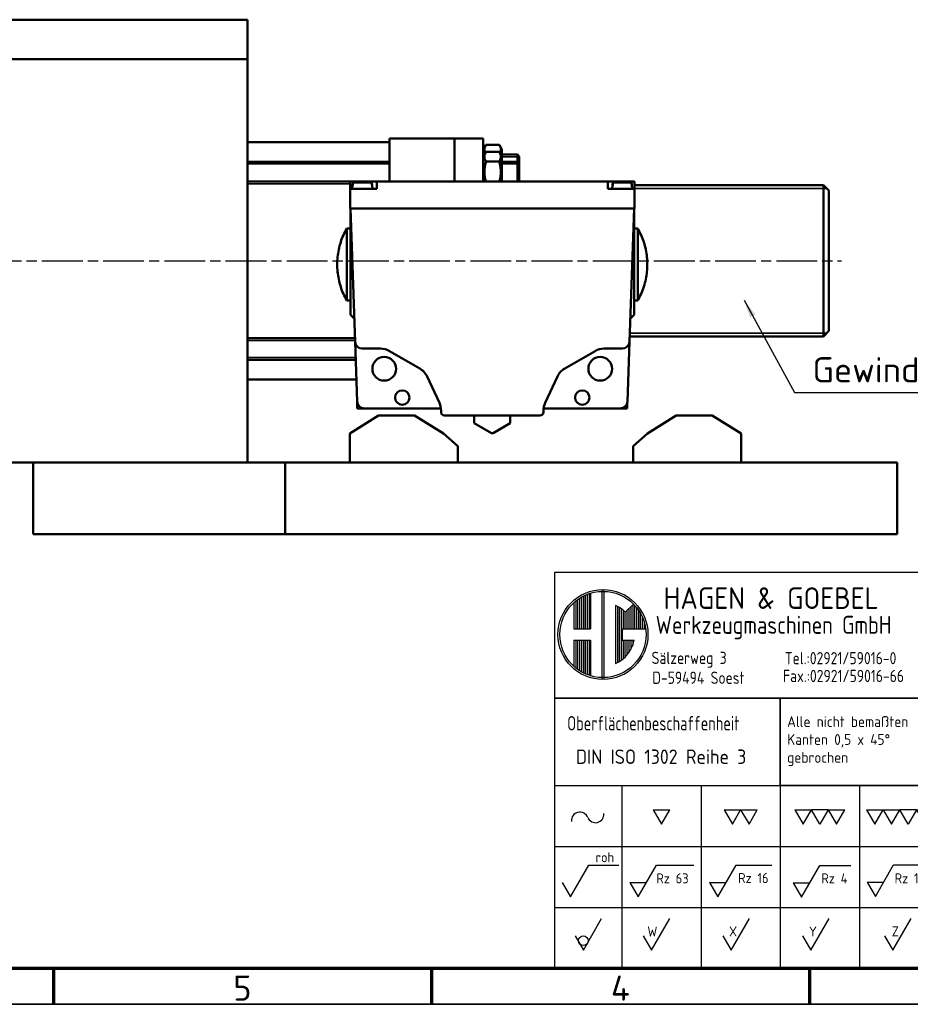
# Model space of a CAD drawing. Header units: millimetres. Extents: x 10 to 830, y 10 to 585.
# Tile 2 of 5: x 306 to 553, y 10 to 284. Entities that reach past the tile are written whole.
import ezdxf
from ezdxf.enums import TextEntityAlignment as Align

# ---------------------------------------------------------------- set-up
doc = ezdxf.new("R2010")
doc.units = ezdxf.units.MM
doc.header["$LTSCALE"] = 2
doc.linetypes.add('CHAIN', pattern=[0.3543, 0.2362, -0.0295, 0.0591, -0.0295])
doc.layers.get('0').update_dxf_attribs({"lineweight": 25})
for name, color, linetype, lineweight in [('AM_BOR', 7, 'Continuous', 50), ('Mittellinie (ISO)', 7, 'Continuous', 25), ('Rahmen (ISO)', 7, 'Continuous', 70), ('Sichtbar (ISO)', 7, 'Continuous', 50), ('Sichtbar schmal (ISO)', 7, 'Continuous', 35), ('Symbol (ISO)', 7, 'Continuous', 25), ('Titel (ISO)', 7, 'Continuous', 50)]:
    doc.layers.add(name, color=color, linetype=linetype, lineweight=lineweight)
doc.styles.add('ACDINTS_30', font='isocp.shx')
doc.styles.add('ACDINTS_31', font='isocp.shx')
doc.styles.add('ACDINTS_32', font='isocp.shx')
doc.styles.add('ACDINTS_33', font='isocp.shx')
doc.styles.add('ACDINTS_34', font='isocp.shx')
doc.styles.add('ACDINTS_35', font='isocp.shx')
doc.styles.add('ACDINTS_40', font='isocp.shx')
doc.styles.add('ACDINTS_41', font='isocp.shx')
doc.styles.add('Notiztext (DIN)', font='isocpeur.ttf')
doc.styles.get("Standard").update_dxf_attribs({"font": 'ISOCP.shx'})
doc.styles.add('TextStyle32', font='isocp.shx')
doc.styles.add('TextStyle51', font='isocp.shx', dxfattribs={"width": 0.8})
doc.styles.add('TextStyle52', font='isocp.shx', dxfattribs={"width": 0.8})
doc.styles.add('TextStyle53', font='isocp.shx')
doc.styles.add('TextStyle54', font='isocp.shx')
doc.styles.add('TextStyle55', font='isocp.shx', dxfattribs={"width": 0.8})
doc.styles.add('TextStyle56', font='isocp.shx', dxfattribs={"width": 0.8})
doc.styles.add('TextStyle59', font='isocp.shx', dxfattribs={"width": 0.8})
doc.styles.add('TextStyle60', font='isocp.shx', dxfattribs={"width": 0.8})
doc.styles.add('TextStyle61', font='isocp.shx', dxfattribs={"width": 0.8})
doc.styles.add('TextStyle62', font='isocp.shx')
doc.styles.add('TextStyle63', font='isocp.shx')
doc.styles.add('TextStyle64', font='isocp.shx', dxfattribs={"width": 0.8})
doc.styles.add('TextStyle65', font='isocp.shx', dxfattribs={"width": 0.8})
doc.dimstyles.new('Standard - Methode 2a (DIN)$7', dxfattribs={"dimscale": 2, "dimtxt": 3.5, "dimasz": 2.5, "dimexe": 3.175, "dimexo": 0.8, "dimgap": 0.8, "dimtad": 1, "dimtih": 1, "dimtoh": 1, "dimrnd": 1e-08, "dimtxsty": 'Notiztext (DIN)', "dimcen": 0.09, "dimdle": 10, "dimclrd": 256, "dimclre": 256, "dimclrt": 256, "dimazin": 2, "dimtfac": 1, "dimtmove": 0, "dimatfit": 3, "dimfxl": 1, "dimtolj": 1, "dimlwd": -1, "dimlwe": -1, "dimarcsym": 0})

# ---------------------------------------------------------------- blocks, each defined once
blk = doc.blocks.new('Ränder Hagen+Goebel Rahmen')
at = {"layer": 'Rahmen (ISO)'}
for p, q in [((10, 10), (410, 10)), ((157.5, 10), (157.5, 5)), ((210, 10), (210, 5)), ((262.5, 10), (262.5, 5))]:
    blk.add_line(p, q, dxfattribs=at)
at = {"layer": 'Rahmen (ISO)', "linetype": 'Continuous', "lineweight": 35}
blk.add_line((5, 5), (415, 5), dxfattribs=at)
at = {"layer": 'Symbol (ISO)', "char_height": 3.5, "attachment_point": 2, "style": 'Notiztext (DIN)'}
for s, insert in [('5', (183.75, 9)), ('4', (236.25, 9))]:
    blk.add_mtext(s, dxfattribs=dict(at, insert=insert))
blk = doc.blocks.new('Schriftfelder Hagen+Goebel')
at = {"color": 7}
for p, q in [((294.29, 154.82), (111.41, 154.82)), ((111.41, 154.82), (111.41, 99.83)), ((294.29, 99.83), (294.29, 154.82)), ((111.41, 99.83), (294.29, 99.83))]:
    blk.add_line(p, q, dxfattribs=at)
at = {"color": 7, "linetype": 'Continuous', "lineweight": 25}
for p, q in [((116.2, 151.88), (116.2, 147.01)), ((116.39, 151.98), (116.39, 147.01)), ((117.99, 152.46), (117.99, 139.96)), ((118.25, 152.46), (118.25, 139.96)), ((114.07, 150.62), (114.07, 147.01)), ((114.34, 150.85), (114.34, 147.01)), ((114.6, 151.05), (114.6, 147.01)), ((114.87, 151.24), (114.87, 147.01)), ((115.13, 151.4), (115.13, 147.01)), ((115.4, 151.54), (115.4, 147.01)), ((115.67, 151.67), (115.67, 147.01)), ((115.93, 151.78), (115.93, 147.01)), ((119.85, 150.25), (119.85, 142.17)), ((120.12, 150.12), (120.12, 142.3)), ((120.38, 149.97), (120.38, 142.45)), ((120.65, 149.8), (120.65, 142.62)), ((120.92, 149.6), (120.92, 147.01)), ((121.18, 149.36), (121.18, 147.01)), ((121.23, 149.31), (122.36, 150.44)), ((121.45, 149.54), (121.45, 147.01)), ((121.71, 149.8), (121.71, 147.01)), ((121.98, 150.07), (121.98, 147.01)), ((122.25, 150.33), (122.25, 147.01)), ((122.51, 150.25), (122.51, 147.01)), ((122.78, 149.97), (122.78, 147.01)), ((123.04, 149.62), (123.04, 147.01)), ((123.31, 149.2), (123.31, 147.01)), ((123.58, 148.68), (123.58, 147.01)), ((123.84, 147.97), (123.84, 147.01)), ((114.07, 147.01), (116.39, 147.01)), ((120.78, 147.01), (124.06, 147.01)), ((120.78, 147.01), (120.78, 145.41)), ((114.07, 145.41), (114.07, 141.8)), ((114.07, 145.41), (116.39, 145.41)), ((114.34, 145.41), (114.34, 141.57)), ((114.6, 145.41), (114.6, 141.37)), ((114.87, 145.41), (114.87, 141.18)), ((115.13, 145.41), (115.13, 141.02)), ((115.4, 145.41), (115.4, 140.88)), ((115.67, 145.41), (115.67, 140.75)), ((115.93, 145.41), (115.93, 140.64)), ((116.2, 145.41), (116.2, 140.54)), ((116.39, 145.41), (116.39, 140.44)), ((120.78, 145.41), (122.44, 145.41)), ((120.92, 145.41), (120.92, 142.82)), ((121.18, 145.41), (121.18, 143.06)), ((121.45, 145.41), (121.45, 143.34)), ((121.71, 145.41), (121.71, 143.68)), ((121.98, 145.41), (121.98, 144.11)), ((122.25, 145.41), (122.25, 144.7)), ((111.41, 125.21), (142.75, 125.21)), ((120.75, 125.21), (120.75, 99.83)), ((131.75, 125.21), (131.75, 99.83)), ((142.75, 125.21), (142.75, 99.83)), ((153.75, 125.21), (153.75, 99.83)), ((111.41, 116.75), (164.75, 116.75)), ((111.41, 108.29), (164.75, 108.29))]:
    blk.add_line(p, q, dxfattribs=at)
at = {"color": 7, "linetype": 'Continuous', "lineweight": 35}
blk.add_line((142.75, 125.21), (164.75, 125.21), dxfattribs=at)
for p, q in [((125.1, 121.84), (127.41, 121.84)), ((125.1, 121.84), (126.25, 119.84)), ((126.25, 119.84), (127.41, 121.84)), ((134.94, 121.85), (137.25, 121.85)), ((134.94, 121.85), (136.1, 119.85)), ((136.1, 119.85), (137.25, 121.85)), ((137.25, 121.85), (138.41, 119.85)), ((137.25, 121.85), (139.56, 121.85)), ((138.41, 119.85), (139.56, 121.85)), ((144.79, 121.84), (147.1, 121.84)), ((144.79, 121.84), (145.94, 119.84)), ((145.94, 119.84), (147.1, 121.84)), ((148.25, 119.84), (147.1, 121.84)), ((149.41, 121.84), (147.1, 121.84)), ((149.41, 121.84), (148.25, 119.84)), ((149.41, 121.84), (150.56, 119.84)), ((149.41, 121.84), (151.72, 121.84)), ((150.56, 119.84), (151.72, 121.84)), ((154.73, 121.84), (155.88, 119.84)), ((154.73, 121.84), (157.04, 121.84)), ((155.88, 119.84), (157.04, 121.84)), ((157.04, 121.84), (159.35, 121.84)), ((157.04, 121.84), (158.19, 119.84)), ((158.19, 119.84), (159.35, 121.84)), ((161.66, 121.84), (159.35, 121.84)), ((160.5, 119.84), (159.35, 121.84)), ((161.66, 121.84), (160.5, 119.84)), ((161.66, 121.84), (163.97, 121.84)), ((161.66, 121.84), (162.81, 119.84)), ((162.81, 119.84), (163.97, 121.84)), ((113.6, 109.77), (116.15, 114.17)), ((116.15, 114.17), (120.35, 114.17)), ((123.01, 109.74), (125.55, 114.14)), ((125.55, 114.14), (130.76, 114.14)), ((134.08, 109.74), (136.62, 114.14)), ((136.62, 114.14), (141.57, 114.14)), ((145.69, 109.7), (148.23, 114.1)), ((148.23, 114.1), (152.55, 114.1)), ((155.96, 109.79), (158.5, 114.19)), ((158.5, 114.19), (162.82, 114.19)), ((112.45, 111.77), (113.6, 109.77)), ((121.85, 111.74), (123.01, 109.74)), ((121.85, 111.74), (124.16, 111.74)), ((132.92, 111.74), (134.08, 109.74)), ((132.92, 111.74), (135.23, 111.74)), ((144.53, 111.7), (146.84, 111.7)), ((144.53, 111.7), (145.69, 109.7)), ((154.81, 111.79), (157.12, 111.79)), ((154.81, 111.79), (155.96, 109.79)), ((115.4, 102.33), (117.94, 106.73)), ((124.85, 102.33), (127.39, 106.73)), ((135.92, 102.33), (138.46, 106.73)), ((147.01, 102.33), (149.55, 106.73)), ((158.39, 102.33), (160.93, 106.73)), ((114.25, 104.33), (115.4, 102.33)), ((123.7, 104.33), (124.85, 102.33)), ((134.76, 104.33), (135.92, 102.33)), ((145.85, 104.33), (147.01, 102.33)), ((157.23, 104.33), (158.39, 102.33))]:
    blk.add_line(p, q)
at = {"color": 7, "lineweight": 35}
blk.add_line((164.75, 120.98), (164.75, 99.83), dxfattribs=at)
at = {"color": 7, "linetype": 'Continuous', "lineweight": 25}
for radius in [6.25, 5.99]:
    blk.add_circle((118.12, 146.21), radius, dxfattribs=at)
blk.add_circle((115.4, 103.66), 0.667)
for start, end in [(45, 66.8002), (293.1998, 349.5243)]:
    blk.add_arc((118.12, 146.21), 4.39, start, end, dxfattribs=at)
for centre, start, end in [((114.92, 120.36), 21.9122, 185.4858), ((117.09, 121.23), 201.9122, 5.4858)]:
    blk.add_arc(centre, 1.17, start, end)
at = {"layer": 'AM_BOR', "color": 7, "linetype": 'Continuous', "lineweight": 35}
for p, q in [((164.75, 154.82), (164.75, 120.98)), ((111.41, 137.35), (294.29, 137.35)), ((142.75, 125.21), (142.75, 137.35))]:
    blk.add_line(p, q, dxfattribs=at)
at = {"layer": 'AM_BOR', "color": 7, "linetype": 'Continuous', "lineweight": 25}
for p, q in [((190.15, 154.82), (190.15, 116.75)), ((207.93, 154.82), (207.93, 99.83)), ((243.49, 154.82), (243.49, 148.49)), ((207.93, 148.49), (294.29, 148.49)), ((174.91, 137.35), (174.91, 120.43)), ((164.75, 120.43), (207.93, 120.43)), ((284.13, 116.75), (284.13, 99.83)), ((284.13, 108.29), (294.29, 108.29)), ((164.75, 104.06), (294.29, 104.06))]:
    blk.add_line(p, q, dxfattribs=at)
at = {"layer": 'AM_BOR', "color": 7, "lineweight": 35}
blk.add_line((164.75, 116.75), (294.29, 116.75), dxfattribs=at)
at = {"layer": 'Titel (ISO)', "color": 7, "linetype": 'Continuous', "lineweight": 35}
for p, q in [((164.75, 133.12), (207.93, 133.12)), ((164.75, 128.89), (207.93, 128.89)), ((207.93, 124.66), (164.75, 124.66))]:
    blk.add_line(p, q, dxfattribs=at)
at = {"color": 7}
blk.add_text('HAGEN & GOEBEL', height=3, dxfattribs=at).set_placement((126.55, 149.76))
at = {"color": 7, "width": 0.9}
for s, height, p in [('Werkzeugmaschinen GmbH', 2.5, (125.45, 146.3)), ('Sälzerweg 3', 1.7, (124.88, 142.11)), ('Tel.:02921/59016-0', 1.7, (143.38, 142.07)), ('D-59494 Soest', 1.7, (124.99, 139.35)), ('Fax.:02921/59016-66', 1.7, (143.13, 139.6))]:
    blk.add_text(s, height=height, dxfattribs=at).set_placement(p)
at = {"color": 7, "style": 'ACDINTS_30', "width": 0.8}
blk.add_text('Oberflächenbeschaffenheit', height=2, dxfattribs=at).set_placement((113.16, 132.88))
at = {"color": 7, "style": 'ACDINTS_30'}
for s, p in [('Gepr.', (165.95, 126.31)), ('Norm', (165.95, 122.08))]:
    blk.add_text(s, height=2, dxfattribs=at).set_placement(p)
at = {"color": 7, "char_height": 2, "attachment_point": 1, "line_spacing_factor": 0.332}
for s, insert in [('\\fISOCP|b0|i0;\\W0.90;\\H2.0000;Werkstoff:', (208.77, 147.21)), ('\\fISOCP|b0|i0;\\W0.90;\\H2.0000;Benennung:', (208.76, 136.5)), ('\\fISOCP|b0|i0;\\W0.90;\\H2.0000;Zeichnungs-Nr.:', (209.11, 115.53))]:
    blk.add_mtext(s, dxfattribs=dict(at, insert=insert))
at = {"char_height": 1.4}
for s, insert, attachment_point, style in [('roh', (117.1, 114.56), 7, 'ACDINTS_40'), ('Rz 63', (125.53, 111.62), 7, 'ACDINTS_40'), ('Rz 16', (136.89, 111.67), 7, 'ACDINTS_40'), ('Rz 4', (148.45, 111.63), 7, 'ACDINTS_40'), ('Rz 1', (158.63, 111.62), 7, 'ACDINTS_40'), ('W', (125.69, 104.24), 9, 'ACDINTS_41'), ('X', (136.76, 104.25), 9, 'ACDINTS_41'), ('Y', (147.85, 104.24), 9, 'ACDINTS_41'), ('Z', (159.23, 104.26), 9, 'ACDINTS_41')]:
    blk.add_mtext(s, dxfattribs=dict(at, insert=insert, attachment_point=attachment_point, style=style))
at = {"color": 7, "insert": (166.66, 115.16), "char_height": 2, "width": 31.2179, "attachment_point": 1, "line_spacing_factor": 0.996}
blk.add_mtext('\\fISOCP|b0|i0;\\W0.90;\\H2.0000;Kunde:\\P\\PKom.:', dxfattribs=at)
at = {"layer": 'AM_BOR', "color": 7, "style": 'ACDINTS_30'}
for s, width, p in [('Form- u Lagetoleranzen', 0.75, (165.41, 150.21)), ('Allg. Toleranzen', 0.7, (191.43, 150.6)), ('Position', 0.8, (245.09, 150.43)), ('Menge', 0.8, (266.9, 150.83)), ('Dateiname', 0.8, (168.36, 101.05))]:
    blk.add_text(s, height=2, dxfattribs=dict(at, width=width)).set_placement(p)
for s, p in [('Maßstab', (209.15, 150.43)), ('Bearb.', (165.95, 130.54))]:
    blk.add_text(s, height=2, dxfattribs=at).set_placement(p)
at = {"layer": 'AM_BOR', "color": 7, "style": 'ACDINTS_32', "width": 0.983632}
blk.add_text('Datum', height=2, dxfattribs=at).set_placement((180.84, 134.48), align=Align.CENTER)
at = {"layer": 'AM_BOR', "color": 7, "style": 'ACDINTS_31'}
blk.add_text('Name', height=2, dxfattribs=at).set_placement((199.12, 134.48), align=Align.RIGHT)
at = {"layer": 'AM_BOR', "color": 7, "style": 'ACDINTS_32'}
for s, p in [('Blatt', (288.5, 113.9)), ('Bl', (292.31, 105.44))]:
    blk.add_text(s, height=2, dxfattribs=at).set_placement(p, align=Align.CENTER)
at = {"layer": 'AM_BOR', "color": 7, "line_spacing_factor": 0.996}
for s, insert, char_height, width, attachment_point, style in [('DIN ISO 2768-mK', (199.12, 141), 2, 15.0375, 8, 'ACDINTS_34'), (' \\PAlle nicht bemaßten Kanten 0,5 x 45° gebrochen', (143.71, 137.35), 1.5, 20.5101, 1, 'ACDINTS_35')]:
    blk.add_mtext(s, dxfattribs=dict(at, insert=insert, char_height=char_height, width=width, attachment_point=attachment_point, style=style))
at = {"layer": 'AM_BOR', "color": 7, "char_height": 2, "line_spacing_factor": 0.332}
for s, insert, attachment_point, style in [('DIN ISO 1101', (177.55, 143.3), 8, 'ACDINTS_34'), ('DIN ISO 1302 Reihe 3', (114.36, 130.23), 1, 'ACDINTS_33'), ('Für diese Zeichnung behalten wir uns alle Rechte vor.', (212.76, 102.85), 1, 'ACDINTS_33')]:
    blk.add_mtext(s, dxfattribs=dict(at, insert=insert, attachment_point=attachment_point, style=style))
at = {"layer": 'AM_BOR', "color": 7}
for tag, p, height, style, width in [('Maßstab:', (223.33, 149.84), 3.5, 'TextStyle64', 0.8), ('Positionsnummer', (254.96, 149.95), 3.5, 'TextStyle61', 0.8), ('Menge', (277.56, 149.84), 3.5, 'TextStyle60', 0.8), ('Material', (224.04, 143.99), 3, 'TextStyle52', 0.8), ('Halbzeug_(1.Zeile)', (261.93, 144.06), 3, 'TextStyle56', 0.8), ('Material_(2.Zeile)', (224.02, 139.81), 3, 'TextStyle51', 0.8), ('Halbzeug_(2.Zeile)', (261.93, 139.78), 3, 'TextStyle55', 0.8), ('ERSTELLUNGSDATUM', (175.59, 130.24), 2, 'TextStyle63', 0.9), ('AUTOR', (191.76, 130.24), 2, 'TextStyle62', 0.9), ('KONTROLLDATUM', (175.75, 126.01), 2, 'TextStyle53', 0.9), ('KONTROLLIERT_VON', (192.23, 126.32), 2, 'TextStyle54', 0.9), ('Beschreibung_2', (213.59, 121), 3.5, 'TextStyle59', 0.8), ('DATEINAME', (179.92, 100.78), 2.5, 'TextStyle65', 0.8)]:
    blk.add_attdef(tag, p, '', height=height, dxfattribs=dict(at, style=style, width=width))
at = {"layer": 'AM_BOR', "color": 7, "style": 'TextStyle32'}
blk.add_attdef('Plot-Datum', text='', height=3, dxfattribs=at).set_placement((288.92, 100.24), align=Align.CENTER)
at = {"layer": 'Titel (ISO)', "style": 'Notiztext (DIN)'}
blk.add_attdef('TITEL', text='', height=5, dxfattribs=at).set_placement((210, 127), align=Align.MIDDLE_LEFT)
blk.add_attdef('Blattnummer', text='', height=3.5, dxfattribs=at).set_placement((290.13, 111.34), align=Align.MIDDLE_CENTER)
at = {"layer": 'Titel (ISO)', "color": 7, "style": 'Notiztext (DIN)'}
blk.add_attdef('BAUTEILNUMMER', text='', height=5, dxfattribs=at).set_placement((210.03, 109.41), align=Align.MIDDLE_LEFT)

msp = doc.modelspace()

# ---------------------------------------------------------------- linework, layer by layer
at = {"layer": 'Mittellinie (ISO)', "linetype": 'CHAIN', "ltscale": 23.990969}
msp.add_line((56.821, 216.598), (533.905, 216.598), dxfattribs=at)
at = {"layer": 'Sichtbar (ISO)'}
for p, q in [((368.905, 283.598), (238.905, 283.598)), ((368.905, 272.598), (368.905, 283.598)), ((88.905, 272.598), (368.905, 272.598)), ((368.905, 160.598), (368.905, 272.598)), ((408.405, 249.598), (368.905, 249.598)), ((426.405, 250.598), (408.405, 250.598)), ((408.405, 250.598), (408.405, 238.598)), ((426.405, 250.598), (426.405, 238.598)), ((434.405, 250.598), (426.405, 250.598)), ((426.405, 250.598), (426.405, 238.598)), ((434.405, 250.598), (434.405, 238.598)), ((434.405, 247.548), (435.097, 248.746)), ((434.405, 245.549), (435.097, 246.746)), ((435.169, 248.867), (438.841, 248.867)), ((435.169, 246.868), (438.841, 246.868)), ((439.605, 247.548), (438.914, 248.746)), ((439.605, 245.549), (438.914, 246.746)), ((439.605, 245.549), (439.605, 247.548)), ((368.905, 244.099), (408.405, 244.099)), ((435.169, 244.183), (438.841, 244.183)), ((439.605, 246.098), (443.905, 246.098)), ((439.605, 238.598), (439.605, 245.549)), ((439.605, 244.099), (443.905, 244.099)), ((443.905, 244.099), (443.905, 246.098)), ((444.405, 245.598), (443.905, 246.098)), ((443.905, 238.598), (443.905, 244.099)), ((444.405, 243.599), (443.905, 244.099)), ((444.405, 245.598), (444.405, 243.599)), ((444.405, 243.599), (444.405, 238.599)), ((368.905, 238.099), (397.405, 238.099)), ((400.805, 238.598), (397.405, 238.598)), ((397.405, 236.598), (397.405, 238.598)), ((398.63, 238.398), (398.705, 238.398)), ((402.906, 238.398), (398.705, 238.398)), ((404.805, 238.598), (400.805, 238.598)), ((402.906, 238.398), (402.98, 238.398)), ((404.805, 236.598), (404.805, 238.598)), ((469.005, 238.598), (404.805, 238.598)), ((444.405, 238.599), (444.405, 238.598)), ((473.005, 238.598), (469.005, 238.598)), ((469.005, 236.598), (469.005, 238.598)), ((470.83, 238.398), (470.905, 238.398)), ((475.106, 238.398), (470.905, 238.398)), ((476.405, 238.598), (473.005, 238.598)), ((475.106, 238.398), (475.18, 238.398)), ((476.405, 236.598), (476.405, 238.598)), ((404.805, 236.598), (397.405, 236.598)), ((397.405, 231.098), (397.405, 236.598)), ((398.092, 237.588), (398.005, 236.598)), ((398.092, 237.588), (398.159, 237.588)), ((398.099, 237.588), (398.13, 237.942)), ((398.191, 237.942), (398.159, 237.588)), ((403.451, 237.588), (403.42, 237.942)), ((403.451, 237.588), (403.519, 237.588)), ((403.48, 237.942), (403.511, 237.588)), ((403.519, 237.588), (403.605, 236.598)), ((476.405, 236.598), (469.005, 236.598)), ((470.292, 237.588), (470.205, 236.598)), ((470.292, 237.588), (470.359, 237.588)), ((470.299, 237.588), (470.33, 237.942)), ((470.391, 237.942), (470.359, 237.588)), ((475.651, 237.588), (475.62, 237.942)), ((475.651, 237.588), (475.719, 237.588)), ((475.68, 237.942), (475.711, 237.588)), ((475.719, 237.588), (475.805, 236.598)), ((476.405, 237.598), (528.905, 237.598)), ((476.405, 231.098), (476.405, 236.598)), ((528.905, 195.598), (528.905, 237.598)), ((530.405, 236.098), (528.905, 237.598)), ((530.405, 197.098), (530.405, 236.098)), ((397.505, 231.098), (397.405, 231.098)), ((397.505, 215.598), (397.505, 231.098)), ((397.505, 231.098), (476.305, 231.098)), ((398.796, 194.128), (397.505, 231.098)), ((476.305, 231.098), (475.014, 194.128)), ((476.405, 231.098), (476.305, 231.098)), ((476.305, 215.598), (476.305, 231.098)), ((396.505, 205.598), (396.505, 225.598)), ((397.505, 225.598), (396.505, 225.598)), ((476.305, 225.598), (477.305, 225.598)), ((477.305, 225.598), (477.305, 215.598)), ((394.805, 221.749), (394.805, 221.83)), ((479.005, 221.83), (479.005, 221.749)), ((397.505, 215.598), (397.505, 201.598)), ((476.305, 215.598), (476.305, 201.598)), ((477.305, 215.598), (477.305, 205.598)), ((394.805, 209.367), (394.805, 209.447)), ((479.005, 209.447), (479.005, 209.367)), ((397.505, 205.598), (396.505, 205.598)), ((476.305, 205.598), (477.305, 205.598)), ((397.505, 201.598), (398.505, 200.598)), ((398.505, 202.462), (398.505, 200.598)), ((398.505, 200.598), (398.57, 200.598)), ((475.24, 200.598), (475.305, 200.598)), ((475.305, 202.462), (475.305, 200.598)), ((476.305, 201.598), (475.305, 200.598)), ((530.405, 197.098), (528.905, 195.598)), ((368.905, 195.099), (398.762, 195.099)), ((475.066, 195.598), (528.905, 195.598)), ((399.376, 177.528), (398.796, 194.128)), ((405.84, 192.198), (400.795, 192.198)), ((416.752, 186.672), (408.34, 191.528)), ((465.47, 191.528), (457.059, 186.672)), ((473.015, 192.198), (467.97, 192.198)), ((475.014, 194.128), (474.435, 177.528)), ((368.905, 189.099), (398.972, 189.099)), ((399.164, 183.598), (368.905, 183.598)), ((422.212, 177.103), (418.783, 184.455)), ((455.027, 184.455), (451.599, 177.103)), ((399.405, 175.598), (399.405, 177.25)), ((401.375, 175.598), (399.405, 175.598)), ((422.643, 175.598), (401.375, 175.598)), ((472.436, 175.598), (451.167, 175.598)), ((474.405, 175.598), (472.436, 175.598)), ((474.405, 177.25), (474.405, 175.598)), ((405.351, 173.598), (397.351, 168.598)), ((415.351, 173.598), (405.351, 173.598)), ((423.351, 168.598), (415.351, 173.598)), ((422.68, 174.598), (422.68, 174.99)), ((450.13, 173.598), (423.68, 173.598)), ((431.915, 173.598), (431.915, 171.479)), ((441.895, 173.598), (441.895, 171.479)), ((451.13, 174.99), (451.13, 174.598)), ((480.037, 168.598), (488.037, 173.598)), ((488.037, 173.598), (498.037, 173.598)), ((498.037, 173.598), (506.037, 168.598)), ((436.655, 168.742), (431.915, 171.479)), ((441.895, 171.479), (437.155, 168.742)), ((397.351, 168.598), (397.351, 160.598)), ((427.351, 165.098), (423.351, 168.598)), ((476.037, 165.098), (480.037, 168.598)), ((506.037, 168.598), (506.037, 160.598)), ((427.351, 160.598), (427.351, 165.098)), ((476.037, 160.598), (476.037, 165.098)), ((88.905, 160.598), (368.905, 160.598)), ((309.405, 160.598), (309.405, 140.598)), ((309.405, 160.598), (379.405, 160.598)), ((379.405, 160.598), (379.405, 140.598)), ((379.405, 160.598), (549.405, 160.598)), ((549.405, 140.598), (549.405, 160.598)), ((379.405, 140.598), (309.405, 140.598)), ((379.405, 140.598), (549.405, 140.598))]:
    msp.add_line(p, q, dxfattribs=at)
at = {"layer": 'Sichtbar (ISO)', "flags": 128}
for points in [[(435.169, 248.867), (435.102, 248.755), (435.041, 248.646), (434.986, 248.54), (434.937, 248.437), (434.894, 248.336), (434.856, 248.238), (434.822, 248.141), (434.794, 248.045), (434.771, 247.951), (434.752, 247.857), (434.738, 247.765), (434.729, 247.673), (434.724, 247.581), (434.723, 247.49), (434.727, 247.398), (434.735, 247.306), (434.748, 247.214), (434.766, 247.121), (434.788, 247.027), (434.815, 246.932), (434.847, 246.835), (434.884, 246.737), (434.926, 246.636), (434.974, 246.534)], [(435.169, 246.868), (435.093, 246.741), (435.026, 246.618), (434.966, 246.499), (434.913, 246.383), (434.867, 246.27), (434.828, 246.16), (434.796, 246.051), (434.769, 245.944), (434.749, 245.838), (434.734, 245.733), (434.726, 245.629), (434.723, 245.525), (434.726, 245.421), (434.734, 245.317), (434.749, 245.212), (434.769, 245.107), (434.796, 245), (434.828, 244.891), (434.867, 244.78), (434.913, 244.667), (434.966, 244.551), (435.026, 244.432), (435.093, 244.31), (435.169, 244.183)], [(439.037, 246.534), (439.084, 246.636), (439.126, 246.737), (439.163, 246.835), (439.195, 246.932), (439.222, 247.027), (439.245, 247.121), (439.262, 247.214), (439.275, 247.306), (439.283, 247.398), (439.287, 247.49), (439.287, 247.581), (439.282, 247.673), (439.272, 247.765), (439.258, 247.857), (439.24, 247.951), (439.216, 248.045), (439.188, 248.141), (439.155, 248.238), (439.117, 248.336), (439.073, 248.437), (439.024, 248.54), (438.969, 248.646), (438.908, 248.755), (438.841, 248.867)], [(438.841, 244.183), (438.917, 244.31), (438.985, 244.432), (439.045, 244.551), (439.097, 244.667), (439.143, 244.78), (439.182, 244.891), (439.215, 245), (439.241, 245.107), (439.262, 245.212), (439.276, 245.317), (439.285, 245.421), (439.288, 245.525), (439.285, 245.629), (439.276, 245.733), (439.262, 245.838), (439.241, 245.944), (439.215, 246.051), (439.182, 246.16), (439.143, 246.27), (439.097, 246.383), (439.045, 246.499), (438.985, 246.618), (438.917, 246.741), (438.841, 246.868)], [(435.169, 244.183), (435.095, 243.918), (435.029, 243.661), (434.971, 243.412), (434.919, 243.17), (434.873, 242.933), (434.834, 242.701), (434.802, 242.474), (434.775, 242.249), (434.753, 242.028), (434.738, 241.808), (434.728, 241.59), (434.723, 241.373), (434.724, 241.156), (434.73, 240.939), (434.742, 240.721), (434.759, 240.501), (434.782, 240.279), (434.811, 240.053), (434.846, 239.824), (434.887, 239.591), (434.934, 239.353), (434.988, 239.108), (435.049, 238.857), (435.117, 238.598)], [(438.893, 238.598), (438.961, 238.857), (439.023, 239.108), (439.077, 239.353), (439.124, 239.591), (439.165, 239.824), (439.199, 240.053), (439.228, 240.279), (439.251, 240.501), (439.268, 240.721), (439.28, 240.939), (439.287, 241.156), (439.287, 241.373), (439.283, 241.59), (439.273, 241.808), (439.257, 242.028), (439.236, 242.249), (439.209, 242.474), (439.176, 242.701), (439.137, 242.933), (439.092, 243.17), (439.04, 243.412), (438.981, 243.661), (438.915, 243.918), (438.841, 244.183)], [(398.13, 237.942), (398.134, 237.973), (398.14, 238.004), (398.147, 238.035), (398.157, 238.064), (398.168, 238.092), (398.18, 238.119), (398.195, 238.147), (398.211, 238.174), (398.23, 238.2), (398.249, 238.224), (398.27, 238.246), (398.291, 238.267), (398.314, 238.287), (398.34, 238.306), (398.366, 238.323), (398.393, 238.339), (398.421, 238.353), (398.448, 238.364), (398.477, 238.374), (398.507, 238.383), (398.538, 238.39), (398.569, 238.394), (398.6, 238.397), (398.63, 238.398)], [(398.705, 238.398), (398.675, 238.397), (398.643, 238.395), (398.611, 238.39), (398.58, 238.383), (398.549, 238.375), (398.52, 238.365), (398.492, 238.354), (398.464, 238.341), (398.436, 238.325), (398.409, 238.308), (398.383, 238.289), (398.358, 238.269), (398.336, 238.248), (398.315, 238.226), (398.295, 238.202), (398.276, 238.176), (398.258, 238.149), (398.243, 238.121), (398.23, 238.094), (398.219, 238.066), (398.209, 238.036), (398.201, 238.005), (398.195, 237.973), (398.191, 237.942)], [(403.42, 237.942), (403.416, 237.973), (403.41, 238.005), (403.402, 238.036), (403.392, 238.066), (403.381, 238.094), (403.368, 238.121), (403.352, 238.149), (403.335, 238.176), (403.316, 238.202), (403.295, 238.226), (403.274, 238.248), (403.252, 238.269), (403.228, 238.289), (403.202, 238.308), (403.175, 238.325), (403.147, 238.341), (403.119, 238.354), (403.091, 238.365), (403.061, 238.375), (403.031, 238.383), (402.999, 238.39), (402.967, 238.395), (402.936, 238.397), (402.906, 238.398)], [(402.98, 238.398), (403.01, 238.397), (403.041, 238.394), (403.072, 238.39), (403.103, 238.383), (403.134, 238.374), (403.162, 238.364), (403.19, 238.353), (403.217, 238.339), (403.244, 238.323), (403.271, 238.306), (403.296, 238.287), (403.319, 238.267), (403.341, 238.246), (403.361, 238.224), (403.381, 238.2), (403.399, 238.174), (403.416, 238.147), (403.43, 238.119), (403.443, 238.092), (403.454, 238.064), (403.463, 238.035), (403.471, 238.004), (403.476, 237.973), (403.48, 237.942)], [(470.33, 237.942), (470.334, 237.973), (470.34, 238.004), (470.347, 238.035), (470.357, 238.064), (470.368, 238.092), (470.38, 238.119), (470.395, 238.147), (470.411, 238.174), (470.43, 238.2), (470.449, 238.224), (470.47, 238.246), (470.491, 238.267), (470.514, 238.287), (470.54, 238.306), (470.566, 238.323), (470.593, 238.339), (470.621, 238.353), (470.648, 238.364), (470.677, 238.374), (470.707, 238.383), (470.738, 238.39), (470.769, 238.394), (470.8, 238.397), (470.83, 238.398)], [(470.905, 238.398), (470.875, 238.397), (470.843, 238.395), (470.811, 238.39), (470.78, 238.383), (470.749, 238.375), (470.72, 238.365), (470.692, 238.354), (470.664, 238.341), (470.636, 238.325), (470.609, 238.308), (470.583, 238.289), (470.558, 238.269), (470.536, 238.248), (470.515, 238.226), (470.495, 238.202), (470.476, 238.176), (470.458, 238.149), (470.443, 238.121), (470.43, 238.094), (470.419, 238.066), (470.409, 238.036), (470.401, 238.005), (470.395, 237.973), (470.391, 237.942)], [(475.62, 237.942), (475.616, 237.973), (475.61, 238.005), (475.602, 238.036), (475.592, 238.066), (475.581, 238.094), (475.568, 238.121), (475.552, 238.149), (475.535, 238.176), (475.516, 238.202), (475.495, 238.226), (475.474, 238.248), (475.452, 238.269), (475.428, 238.289), (475.402, 238.308), (475.375, 238.325), (475.347, 238.341), (475.319, 238.354), (475.291, 238.365), (475.261, 238.375), (475.231, 238.383), (475.199, 238.39), (475.167, 238.395), (475.136, 238.397), (475.106, 238.398)], [(475.18, 238.398), (475.21, 238.397), (475.241, 238.394), (475.272, 238.39), (475.303, 238.383), (475.334, 238.374), (475.362, 238.364), (475.39, 238.353), (475.417, 238.339), (475.444, 238.323), (475.471, 238.306), (475.496, 238.287), (475.519, 238.267), (475.541, 238.246), (475.561, 238.224), (475.581, 238.2), (475.599, 238.174), (475.616, 238.147), (475.63, 238.119), (475.643, 238.092), (475.654, 238.064), (475.663, 238.035), (475.671, 238.004), (475.676, 237.973), (475.68, 237.942)], [(394.805, 221.749), (394.649, 221.248), (394.506, 220.739), (394.375, 220.225), (394.258, 219.706), (394.155, 219.185), (394.066, 218.662), (393.992, 218.14), (393.932, 217.621), (393.886, 217.105), (393.854, 216.594), (393.836, 216.092), (393.83, 215.598), (393.836, 215.104), (393.854, 214.602), (393.886, 214.091), (393.932, 213.576), (393.992, 213.056), (394.066, 212.534), (394.155, 212.011), (394.258, 211.49), (394.375, 210.971), (394.506, 210.457), (394.649, 209.948), (394.805, 209.447)], [(479.005, 209.447), (479.161, 209.948), (479.305, 210.457), (479.436, 210.971), (479.553, 211.49), (479.655, 212.011), (479.744, 212.534), (479.818, 213.056), (479.878, 213.576), (479.924, 214.091), (479.956, 214.602), (479.975, 215.104), (479.981, 215.598), (479.975, 216.092), (479.956, 216.594), (479.924, 217.105), (479.878, 217.621), (479.818, 218.14), (479.744, 218.662), (479.655, 219.185), (479.553, 219.706), (479.436, 220.225), (479.305, 220.739), (479.161, 221.248), (479.005, 221.749)], [(436.655, 168.742), (436.665, 168.737), (436.675, 168.732), (436.684, 168.727), (436.694, 168.722), (436.704, 168.718), (436.715, 168.713), (436.725, 168.709), (436.735, 168.705), (436.746, 168.702), (436.756, 168.698), (436.767, 168.695), (436.777, 168.692), (436.788, 168.689), (436.799, 168.687), (436.809, 168.685), (436.82, 168.683), (436.831, 168.681), (436.842, 168.68), (436.852, 168.678), (436.863, 168.677), (436.874, 168.676), (436.884, 168.676), (436.895, 168.676), (436.905, 168.675)], [(436.905, 168.675), (436.916, 168.676), (436.926, 168.676), (436.937, 168.676), (436.947, 168.677), (436.958, 168.678), (436.969, 168.68), (436.98, 168.681), (436.99, 168.683), (437.001, 168.685), (437.012, 168.687), (437.022, 168.689), (437.033, 168.692), (437.044, 168.695), (437.054, 168.698), (437.065, 168.702), (437.075, 168.705), (437.086, 168.709), (437.096, 168.713), (437.106, 168.718), (437.116, 168.722), (437.126, 168.727), (437.136, 168.732), (437.146, 168.737), (437.155, 168.742)]]:
    msp.add_lwpolyline(points, dxfattribs=at)
at = {"layer": 'Sichtbar (ISO)'}
for centre, radius in [((406.905, 186.598), 3.3), ((466.905, 186.598), 3.3), ((411.905, 178.598), 2), ((461.905, 178.598), 2)]:
    msp.add_circle(centre, radius, dxfattribs=at)
for centre, radius, start, end in [((413.605, 215.617), 19.8, 149.72731, 161.7126), ((460.205, 215.617), 19.8, 18.2874, 30.27269), ((413.605, 215.58), 19.8, 198.2874, 210.27269), ((460.205, 215.58), 19.8, 329.72731, 341.7126), ((400.795, 194.198), 2, 182, 270), ((405.84, 187.198), 5, 60, 90), ((467.97, 187.198), 5, 90, 120), ((473.015, 194.198), 2, 270, 358), ((414.252, 182.342), 5, 25, 60), ((459.559, 182.342), 5, 120, 155), ((401.375, 177.598), 2, 182, 270), ((417.68, 174.99), 5, 0, 25), ((456.13, 174.99), 5, 155, 180), ((472.436, 177.598), 2, 270, 358), ((423.68, 174.598), 1, 180, 270), ((450.13, 174.598), 1, 270, 0)]:
    msp.add_arc(centre, radius, start, end, dxfattribs=at)
at = {"layer": 'Sichtbar schmal (ISO)'}
for p, q in [((443.905, 245.499), (439.605, 245.499)), ((408.405, 243.5), (368.905, 243.5)), ((443.905, 243.5), (439.605, 243.5)), ((368.905, 238.698), (408.405, 238.698)), ((439.605, 238.698), (443.905, 238.698)), ((529.811, 236.692), (476.405, 236.692)), ((398.783, 194.5), (368.905, 194.5)), ((475.097, 196.504), (529.811, 196.504)), ((368.905, 189.698), (398.951, 189.698))]:
    msp.add_line(p, q, dxfattribs=at)

# ---------------------------------------------------------------- block references
at = {"xscale": 2, "yscale": 2, "zscale": 2}
msp.add_blockref('Ränder Hagen+Goebel Rahmen', (0, 0), dxfattribs=at)
ref = msp.add_blockref('Schriftfelder Hagen+Goebel', (231.413, -179.657), dxfattribs=dict(xscale=2, yscale=2, zscale=2))
ref.add_attrib('Blattnummer', '1 ', dxfattribs={"layer": 'Titel (ISO)', "height": 7, "style": 'Notiztext (DIN)'}).set_placement((811.681, 43.015), align=Align.MIDDLE_CENTER)
ref.add_attrib('TITEL', 'Maßblatt H60-80 ', dxfattribs={"layer": 'Titel (ISO)', "height": 10, "style": 'Notiztext (DIN)'}).set_placement((657.462, 80.29), align=Align.MIDDLE_LEFT)
ref.add_attrib('BAUTEILNUMMER', 'VE01519-3-0 ', dxfattribs={"layer": 'Titel (ISO)', "color": 7, "height": 10, "style": 'Notiztext (DIN)'}).set_placement((651.468, 39.165), align=Align.MIDDLE_LEFT)
ref.add_attrib('Beschreibung_2', 'mit Gewindehülse', dxfattribs={"layer": 'Titel (ISO)', "color": 7, "height": 10, "style": 'Notiztext (DIN)'}).set_placement((658.586, 62.349), align=Align.MIDDLE_LEFT)
ref.add_attrib('AUTOR', 'E.Sergeew', (614.935, 80.82), dxfattribs={"layer": 'AM_BOR', "color": 7, "height": 4, "style": 'TextStyle62', "width": 0.9})
ref.add_attrib('ERSTELLUNGSDATUM', '28.04.2010', (582.596, 80.82), dxfattribs={"layer": 'AM_BOR', "color": 7, "height": 4, "style": 'TextStyle63', "width": 0.9})
ref.add_attrib('Maßstab:', '1:2 / 1:5', (678.081, 120.029), dxfattribs={"layer": 'AM_BOR', "color": 7, "height": 7, "style": 'TextStyle64', "width": 0.8})
ref.add_attrib('DATEINAME', 'VE01519-3-0 Maßblatt ', (591.256, 21.898), dxfattribs={"layer": 'AM_BOR', "color": 7, "height": 5, "style": 'TextStyle65', "width": 0.8})

# ---------------------------------------------------------------- texts
at = {"layer": 'Titel (ISO)', "color": 179, "true_color": 0x262659, "insert": (525.874, 181.183), "char_height": 7, "width": 92.69481, "attachment_point": 7, "style": 'Notiztext (DIN)'}
msp.add_mtext('{\\C256;Gewindehülse M42x1,5}', dxfattribs=at)

# ---------------------------------------------------------------- leaders
at = {"layer": 'Symbol (ISO)', "annotation_type": 0, "has_hookline": 1, "hookline_direction": 0, "text_width": 91.35}
msp.add_leader([(506.854, 205.658), (520.874, 180.016), (525.874, 180.016)], dimstyle='Standard - Methode 2a (DIN)$7', override={"dimgap": 0, "dimtad": 1}, dxfattribs=at)

doc.saveas('drawing.dxf')
